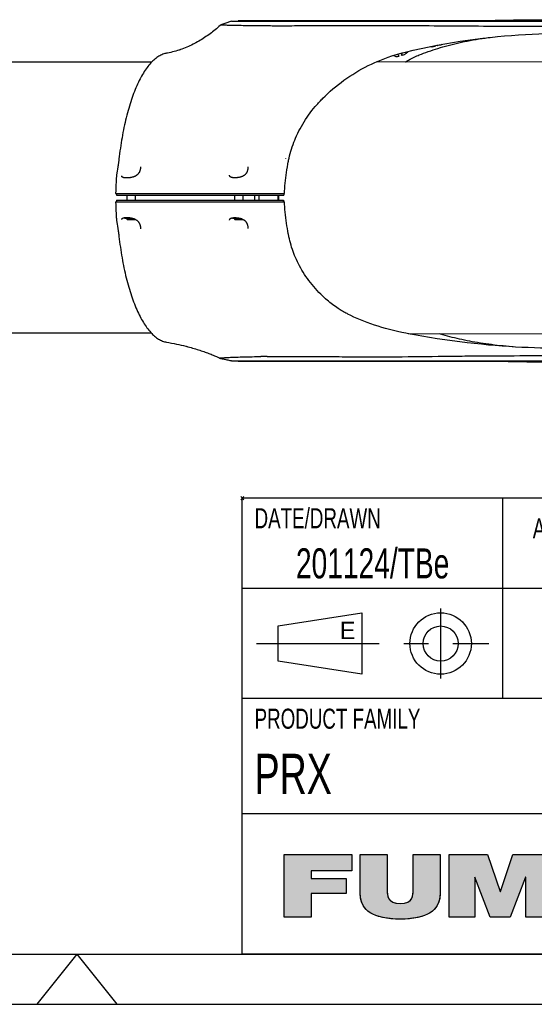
# Model space of a CAD drawing. Extents: x 0 to 594, y 0 to 420.
# Tile 37 of 64: x 396 to 448, y 0 to 98. Entities that reach past the tile are written whole.
import ezdxf

# ---------------------------------------------------------------- set-up
doc = ezdxf.new("R2010")
doc.units = 0
doc.header["$LTSCALE"] = 32.67
doc.linetypes.add('CENTER', pattern=[0.6, 0.375, -0.075, 0.075, -0.075])
doc.layers.get('0').update_dxf_attribs({"linetype": 'CONTINUOUS'})
for name, color, linetype in [('100472_DXF_CONTINUOUS_LINE', 7, 'CONTINUOUS'), ('124030_DXF_CONTINUOUS_LINE', 7, 'CONTINUOUS'), ('124031_DXF_CONTINUOUS_LINE', 7, 'CONTINUOUS'), ('124893_DXF_CONTINUOUS_LINE', 7, 'CONTINUOUS'), ('126056_DXF_CONTINUOUS_LINE', 7, 'CONTINUOUS'), ('G_HOSE_CLAMPDXF_CONTINUOUS', 7, 'CONTINUOUS'), ('LOCK_NUT_M5_DXF_CONTINUOUS', 7, 'CONTINUOUS'), ('PRX_3000-160_2D_DWG_DXF_FO', 7, 'CONTINUOUS'), ('PRX_3000-160DXF_CONTINUOUS', 7, 'CONTINUOUS')]:
    doc.layers.add(name, color=color, linetype=linetype)
doc.styles.add('TEXTSTYLE_2', font='txt', dxfattribs={"width": 0.7})
doc.styles.add('TEXTSTYLE_4', font='txt')

# ---------------------------------------------------------------- blocks, each defined once
blk = doc.blocks.new('FUMEX_LOGO_NEW_BL1', base_point=(445.5, 12))
at = {"layer": 'PRX_3000-160DXF_CONTINUOUS', "linetype": 'CONTINUOUS'}
for points in [[(422.683, 14.933), (429.438, 14.933), (429.438, 13.333), (425.375, 13.333), (425.375, 12.556), (428.863, 12.556), (428.863, 11.07), (425.375, 11.07), (425.375, 8.692), (422.683, 8.692)], [(438.229, 14.933), (438.229, 11.061), (438.191, 10.574), (438.081, 10.153), (437.901, 9.785), (437.65, 9.465), (437.326, 9.188), (436.917, 8.953), (436.406, 8.76), (435.773, 8.614), (434.995, 8.524), (434.253, 8.5), (433.505, 8.524), (432.726, 8.615), (432.092, 8.761), (431.58, 8.955), (431.169, 9.191), (430.844, 9.467), (430.593, 9.788), (430.413, 10.156), (430.302, 10.576), (430.264, 11.061), (430.264, 14.933), (432.956, 14.933), (432.956, 11.489), (432.964, 11.117), (433.015, 10.788), (433.117, 10.538), (433.274, 10.342), (433.505, 10.191), (433.827, 10.092), (434.265, 10.056), (434.691, 10.093), (435.004, 10.192), (435.229, 10.343), (435.382, 10.541), (435.481, 10.795), (435.53, 11.13), (435.537, 11.489), (435.537, 14.933)], [(439.138, 14.933), (442.968, 14.933), (444.216, 11.262), (444.241, 11.262), (445.489, 14.933), (449.319, 14.933), (449.319, 8.692), (446.774, 8.692), (446.774, 12.695), (446.749, 12.695), (445.232, 8.692), (443.225, 8.692), (441.708, 12.695), (441.683, 12.695), (441.683, 8.692), (439.138, 8.692)], [(450.226, 14.933), (457.458, 14.933), (457.458, 13.333), (452.918, 13.333), (452.918, 12.556), (457.042, 12.556), (457.042, 11.07), (452.918, 11.07), (452.918, 10.292), (457.458, 10.292), (457.458, 8.692), (450.226, 8.692)], [(460.44, 14.171), (462.56, 11.811), (458.117, 8.693), (461.178, 11.813), (458.097, 14.933), (461.796, 14.933), (463.207, 13.229), (465.19, 14.171), (463.069, 12.469), (462.936, 12.409), (462.866, 12.399), (462.717, 12.42), (462.592, 12.494), (460.939, 14.171)], [(468.317, 14.933), (465.236, 11.813), (468.298, 8.693), (465.855, 9.454), (463.868, 11.975), (463.867, 11.976), (463.796, 12.097), (463.782, 12.234), (463.809, 12.334), (463.892, 12.448), (465.796, 14.171), (465.19, 14.171), (463.207, 13.229), (464.619, 14.933)], [(460.943, 9.454), (461.946, 8.693), (458.117, 8.693), (462.56, 11.811), (462.63, 11.691), (462.644, 11.553), (462.617, 11.454), (462.534, 11.34), (460.451, 9.454)], [(463.48, 11.399), (463.629, 11.378), (463.754, 11.304), (460.943, 9.454), (463.278, 11.327), (463.41, 11.388)], [(463.207, 10.396), (461.946, 8.693), (460.943, 9.454), (463.754, 11.304), (465.334, 9.454), (464.468, 8.693)]]:
    blk.add_hatch(color=2, dxfattribs=at).paths.add_polyline_path(points)
at = {"layer": 'PRX_3000-160DXF_CONTINUOUS', "color": 2, "linetype": 'CONTINUOUS'}
for p, q in [((422.683, 8.692), (422.683, 14.933)), ((422.683, 14.933), (429.438, 14.933)), ((429.438, 14.933), (429.438, 13.333)), ((439.138, 8.692), (439.138, 14.933)), ((439.138, 14.933), (442.968, 14.933)), ((442.968, 14.933), (444.216, 11.262)), ((444.241, 11.262), (445.489, 14.933)), ((445.489, 14.933), (449.319, 14.933)), ((449.319, 14.933), (449.319, 8.692)), ((450.226, 8.692), (450.226, 14.933)), ((450.226, 14.933), (457.458, 14.933)), ((457.458, 14.933), (457.458, 13.333)), ((461.796, 14.933), (458.097, 14.933)), ((458.097, 14.933), (461.178, 11.813)), ((463.207, 13.229), (461.796, 14.933)), ((464.619, 14.933), (463.207, 13.229)), ((468.317, 14.933), (464.619, 14.933)), ((465.236, 11.813), (468.317, 14.933)), ((429.438, 13.333), (425.375, 13.333)), ((425.375, 13.333), (425.375, 12.556)), ((457.458, 13.333), (452.918, 13.333)), ((452.918, 13.333), (452.918, 12.556)), ((425.375, 12.556), (428.863, 12.556)), ((428.863, 12.556), (428.863, 11.07)), ((441.708, 12.695), (441.683, 12.695)), ((441.683, 12.695), (441.683, 8.692)), ((443.225, 8.692), (441.708, 12.695)), ((446.749, 12.695), (445.232, 8.692)), ((446.774, 12.695), (446.749, 12.695)), ((446.774, 8.692), (446.774, 12.695)), ((452.918, 12.556), (457.042, 12.556)), ((457.042, 12.556), (457.042, 11.07)), ((461.178, 11.813), (458.117, 8.693)), ((468.298, 8.693), (465.236, 11.813)), ((428.863, 11.07), (425.375, 11.07)), ((425.375, 11.07), (425.375, 8.692)), ((444.216, 11.262), (444.241, 11.262)), ((457.042, 11.07), (452.918, 11.07)), ((452.918, 11.07), (452.918, 10.292)), ((452.918, 10.292), (457.458, 10.292)), ((457.458, 10.292), (457.458, 8.692)), ((461.946, 8.693), (463.207, 10.396)), ((463.207, 10.396), (464.468, 8.693)), ((425.375, 8.692), (422.683, 8.692)), ((441.683, 8.692), (439.138, 8.692)), ((445.232, 8.692), (443.225, 8.692)), ((449.319, 8.692), (446.774, 8.692)), ((457.458, 8.692), (450.226, 8.692)), ((458.117, 8.693), (461.946, 8.693)), ((464.468, 8.693), (468.298, 8.693))]:
    blk.add_line(p, q, dxfattribs=at)
for points in [[(422.683, 14.933), (429.438, 14.933), (429.438, 13.333), (425.375, 13.333), (425.375, 12.556), (428.863, 12.556), (428.863, 11.07), (425.375, 11.07), (425.375, 8.692), (422.683, 8.692), (422.683, 14.933)], [(438.229, 14.933), (438.229, 11.061), (438.191, 10.574), (438.081, 10.153), (437.901, 9.785), (437.65, 9.465), (437.326, 9.188), (436.917, 8.953), (436.406, 8.76), (435.773, 8.614), (434.995, 8.524), (434.253, 8.5), (433.505, 8.524), (432.726, 8.615), (432.092, 8.761), (431.58, 8.955), (431.169, 9.191), (430.844, 9.467), (430.593, 9.788), (430.413, 10.156), (430.302, 10.576), (430.264, 11.061), (430.264, 14.933), (432.956, 14.933), (432.956, 11.489), (432.964, 11.117), (433.015, 10.788), (433.117, 10.538), (433.274, 10.342), (433.505, 10.191), (433.827, 10.092), (434.265, 10.056), (434.691, 10.093), (435.004, 10.192), (435.229, 10.343), (435.382, 10.541), (435.481, 10.795), (435.53, 11.13), (435.537, 11.489), (435.537, 14.933), (438.229, 14.933)], [(439.138, 14.933), (442.968, 14.933), (444.216, 11.262), (444.241, 11.262), (445.489, 14.933), (449.319, 14.933), (449.319, 8.692), (446.774, 8.692), (446.774, 12.695), (446.749, 12.695), (445.232, 8.692), (443.225, 8.692), (441.708, 12.695), (441.683, 12.695), (441.683, 8.692), (439.138, 8.692), (439.138, 14.933)], [(450.226, 14.933), (457.458, 14.933), (457.458, 13.333), (452.918, 13.333), (452.918, 12.556), (457.042, 12.556), (457.042, 11.07), (452.918, 11.07), (452.918, 10.292), (457.458, 10.292), (457.458, 8.692), (450.226, 8.692), (450.226, 14.933)], [(460.44, 14.171), (462.56, 11.811), (458.117, 8.693), (461.178, 11.813), (458.097, 14.933), (461.796, 14.933), (463.207, 13.229), (465.19, 14.171), (463.069, 12.469), (462.936, 12.409), (462.866, 12.399), (462.717, 12.42), (462.592, 12.494), (460.939, 14.171), (460.44, 14.171)], [(468.317, 14.933), (465.236, 11.813), (468.298, 8.693), (465.855, 9.454), (463.868, 11.975), (463.867, 11.976), (463.796, 12.097), (463.782, 12.234), (463.809, 12.334), (463.892, 12.448), (465.796, 14.171), (465.19, 14.171), (463.207, 13.229), (464.619, 14.933), (468.317, 14.933)], [(460.943, 9.454), (461.946, 8.693), (458.117, 8.693), (462.56, 11.811), (462.63, 11.691), (462.644, 11.553), (462.617, 11.454), (462.534, 11.34), (460.451, 9.454), (460.943, 9.454)], [(463.48, 11.399), (463.629, 11.378), (463.754, 11.304), (460.943, 9.454), (463.278, 11.327), (463.41, 11.388), (463.48, 11.399)], [(463.207, 10.396), (461.946, 8.693), (460.943, 9.454), (463.754, 11.304), (465.334, 9.454), (464.468, 8.693), (463.207, 10.396)]]:
    blk.add_lwpolyline(points, dxfattribs=at)
for points, knots in [([(438.229, 14.933), (437.332, 14.933), (436.435, 14.933), (435.537, 14.933), (435.537, 13.8), (435.537, 12.623), (435.537, 11.489), (435.537, 10.851), (435.537, 10.056), (434.265, 10.056), (432.956, 10.056), (432.956, 10.851), (432.956, 11.489), (432.956, 12.623), (432.956, 13.8), (432.956, 14.933), (432.058, 14.933), (431.161, 14.933), (430.264, 14.933), (430.264, 13.657), (430.264, 12.337), (430.264, 11.061), (430.264, 9.33), (431.585, 8.5), (434.253, 8.5), (436.92, 8.5), (438.229, 9.33), (438.229, 11.061), (438.229, 12.337), (438.229, 13.657), (438.229, 14.933)], [0, 0, 0, 0, 1, 1, 1, 2, 2, 2, 3, 3, 3, 4, 4, 4, 5, 5, 5, 6, 6, 6, 7, 7, 7, 8, 8, 8, 9, 9, 9, 10, 10, 10, 10]), ([(465.855, 9.454), (465.855, 9.454), (465.334, 9.454), (465.334, 9.454), (465.334, 9.454), (463.754, 11.304), (463.754, 11.304), (463.622, 11.422), (463.42, 11.431), (463.278, 11.327), (463.278, 11.327), (460.943, 9.454), (460.943, 9.454), (460.943, 9.454), (460.451, 9.454), (460.451, 9.454), (461.145, 10.082), (461.84, 10.711), (462.534, 11.34), (462.673, 11.466), (462.685, 11.672), (462.56, 11.811), (461.853, 12.598), (461.146, 13.385), (460.44, 14.171), (460.44, 14.171), (460.939, 14.171), (460.939, 14.171), (460.939, 14.171), (462.592, 12.494), (462.592, 12.494), (462.723, 12.376), (462.926, 12.366), (463.069, 12.469), (463.069, 12.469), (465.19, 14.171), (465.19, 14.171), (465.19, 14.171), (465.796, 14.171), (465.796, 14.171), (465.161, 13.597), (464.527, 13.023), (463.892, 12.448), (463.754, 12.322), (463.741, 12.116), (463.867, 11.976), (463.867, 11.976), (463.867, 11.975), (463.868, 11.975), (463.868, 11.975), (465.855, 9.454), (465.855, 9.454)], [0, 0, 0, 0, 1, 1, 1, 2, 2, 2, 3, 3, 3, 4, 4, 4, 5, 5, 5, 6, 6, 6, 7, 7, 7, 8, 8, 8, 9, 9, 9, 10, 10, 10, 11, 11, 11, 12, 12, 12, 13, 13, 13, 14, 14, 14, 15, 15, 15, 16, 16, 16, 17, 17, 17, 17]), ([(463.867, 11.976), (463.741, 12.116), (463.754, 12.322), (463.892, 12.448), (464.527, 13.023), (465.161, 13.597), (465.796, 14.171), (465.796, 14.171), (465.19, 14.171), (465.19, 14.171), (465.19, 14.171), (463.069, 12.469), (463.069, 12.469), (462.926, 12.366), (462.723, 12.376), (462.592, 12.494), (462.592, 12.494), (460.939, 14.171), (460.939, 14.171), (460.939, 14.171), (460.44, 14.171), (460.44, 14.171), (461.146, 13.385), (461.853, 12.598), (462.56, 11.811), (462.685, 11.672), (462.673, 11.466), (462.534, 11.34), (461.84, 10.711), (461.145, 10.082), (460.451, 9.454), (460.451, 9.454), (460.943, 9.454), (460.943, 9.454), (460.943, 9.454), (463.278, 11.327), (463.278, 11.327), (463.42, 11.431), (463.622, 11.422), (463.754, 11.304), (463.754, 11.304), (465.334, 9.454), (465.334, 9.454), (465.334, 9.454), (465.855, 9.454), (465.855, 9.454), (465.855, 9.454), (463.868, 11.975), (463.868, 11.975), (463.867, 11.975), (463.867, 11.976), (463.867, 11.976)], [0, 0, 0, 0, 1, 1, 1, 2, 2, 2, 3, 3, 3, 4, 4, 4, 5, 5, 5, 6, 6, 6, 7, 7, 7, 8, 8, 8, 9, 9, 9, 10, 10, 10, 11, 11, 11, 12, 12, 12, 13, 13, 13, 14, 14, 14, 15, 15, 15, 16, 16, 16, 17, 17, 17, 17])]:
    blk.add_open_spline(points, degree=3, knots=knots, dxfattribs=at)
blk.add_solid([(465.855, 9.454), (468.298, 8.693), (465.334, 9.454), (464.468, 8.693)], dxfattribs=at)
blk = doc.blocks.new('VYPLACERING_BL2', base_point=(431.5, 36))
at = {"layer": 'PRX_3000-160DXF_CONTINUOUS', "color": 7, "linetype": 'CENTER'}
for p, q in [((438.28125, 39.5), (438.28125, 32.5)), ((419.90625, 36), (443.09375, 36))]:
    blk.add_line(p, q, dxfattribs=at)
at = {"layer": 'PRX_3000-160DXF_CONTINUOUS', "color": 7, "linetype": 'CONTINUOUS'}
for p, q in [((422.09375, 37.75), (430.40625, 39.0625)), ((430.40625, 39.0625), (430.40625, 32.9375)), ((422.09375, 34.25), (422.09375, 37.75)), ((430.40625, 32.9375), (422.09375, 34.25))]:
    blk.add_line(p, q, dxfattribs=at)
for radius in [3.0625, 1.75]:
    blk.add_circle((438.28125, 36), radius, dxfattribs=at)

msp = doc.modelspace()

# ---------------------------------------------------------------- linework, layer by layer
at = {"layer": '100472_DXF_CONTINUOUS_LINE', "color": 7, "linetype": 'CONTINUOUS'}
for p, q in [((406.97093, 80.7387), (406.97093, 80.2287)), ((407.82093, 80.7387), (407.82093, 80.2287)), ((417.71162, 80.7387), (417.71162, 80.2287)), ((418.56162, 80.7387), (418.56162, 80.2287)), ((406.97093, 78.4437), (406.97093, 78.3587)), ((407.7653, 78.3587), (406.97093, 78.3587)), ((407.05593, 78.2737), (406.97093, 78.3587)), ((407.73592, 78.2737), (407.05593, 78.2737)), ((407.73593, 78.2737), (407.80337, 78.34115)), ((417.71162, 78.4437), (417.71162, 78.3587)), ((418.49827, 78.3587), (417.71162, 78.3587)), ((417.79662, 78.2737), (417.71162, 78.3587)), ((418.47661, 78.2737), (417.79662, 78.2737)), ((418.47662, 78.2737), (418.54167, 78.33876))]:
    msp.add_line(p, q, dxfattribs=at)
at = {"layer": '124030_DXF_CONTINUOUS_LINE', "color": 7, "linetype": 'CONTINUOUS'}
for p, q in [((416.37603, 97.74016), (416.37564, 97.73996)), ((416.75607, 97.87356), (416.37606, 97.74019)), ((417.43382, 98.11162), (416.75607, 97.87356)), ((417.43382, 98.11162), (420.80962, 98.11094)), ((417.43383, 98.11162), (417.43608, 98.11159)), ((417.43386, 98.11162), (418.09439, 98.13968)), ((417.44272, 98.11157), (417.5129, 98.11146)), ((417.5129, 98.11146), (417.6108, 98.11139)), ((417.6108, 98.11139), (417.69741, 98.11134)), ((458.79131, 98.13968), (418.09441, 98.13969)), ((420.80962, 98.11094), (421.33686, 98.11099)), ((421.01074, 97.65226), (421.12324, 97.65216)), ((421.33686, 98.11099), (421.44736, 98.11104)), ((421.44736, 98.11104), (424.22198, 98.11109)), ((423.96546, 97.65246), (424.36851, 97.65309)), ((424.61571, 98.11109), (460.97794, 98.11099)), ((437.23442, 95.5645), (437.35314, 95.53108)), ((438.37595, 95.76081), (438.42607, 95.79227)), ((412.25705, 95.23718), (412.21166, 95.22206)), ((412.30197, 95.25236), (412.25705, 95.23718)), ((412.33198, 95.26264), (412.30197, 95.25236)), ((422.80735, 84.3929), (422.80924, 84.37459)), ((423.09, 84.06348), (423.09807, 84.10171)), ((423.09807, 84.10171), (423.10677, 84.14377)), ((423.10677, 84.14377), (423.11533, 84.18592)), ((423.11533, 84.18592), (423.12428, 84.23078)), ((406.05379, 83.32217), (406.01919, 83.11793)), ((406.47716, 82.6646), (406.47716, 82.66472)), ((405.86807, 80.9087), (422.69415, 80.9087)), ((405.94302, 80.9087), (405.94895, 80.7387)), ((405.94895, 80.7387), (422.62809, 80.7387)), ((422.63377, 80.9087), (422.62809, 80.7387))]:
    msp.add_line(p, q, dxfattribs=at)
for points in [[(453.81021, 98.24799), (453.48708, 98.24752), (453.08459, 98.24676), (452.67085, 98.24576), (452.24583, 98.2445), (451.80949, 98.24295), (451.36099, 98.24106), (450.90011, 98.23882), (450.42686, 98.23616), (449.94063, 98.23306), (449.44136, 98.22945), (448.92902, 98.22531), (448.4029, 98.22055), (447.86228, 98.21513), (447.30752, 98.20897), (446.73946, 98.20202), (446.15685, 98.1942), (445.56051, 98.18544), (444.95434, 98.17572), (444.33789, 98.16498), (443.71146, 98.15316), (443.05335, 98.13969)], [(416.37567, 97.73999), (416.29877, 97.67125), (416.17624, 97.56362), (416.05243, 97.45718), (415.92733, 97.35198), (415.80071, 97.24787), (415.67268, 97.145), (415.54336, 97.04352), (415.41253, 96.94331), (415.28027, 96.8445), (415.14671, 96.74726), (415.01168, 96.65151), (414.87528, 96.5574), (414.7376, 96.46504), (414.59845, 96.37437), (414.4579, 96.2855), (414.31602, 96.19854), (414.17264, 96.11346), (414.02781, 96.03034), (413.88157, 95.94929), (413.73364, 95.87021), (413.58399, 95.79317), (413.4327, 95.7183), (413.27952, 95.64555), (413.12443, 95.575), (412.96747, 95.50677), (412.8085, 95.44089), (412.64745, 95.37743), (412.48438, 95.31653), (412.33197, 95.26264)], [(417.69741, 98.11134), (417.74703, 98.11131), (417.80082, 98.11129), (417.92081, 98.11124)], [(417.92081, 98.11124), (417.98691, 98.11122), (418.05708, 98.1112), (418.13125, 98.11118), (418.2094, 98.11116), (418.37755, 98.11112)], [(418.37755, 98.11112), (418.46746, 98.1111), (418.56121, 98.11108), (418.65877, 98.11107), (418.76006, 98.11105), (418.86495, 98.11104), (418.97333, 98.11103), (419.08517, 98.11101), (419.20045, 98.111), (419.31915, 98.11099), (419.44114, 98.11098), (419.56622, 98.11098), (419.69433, 98.11097), (419.95906, 98.11096)], [(419.95906, 98.11096), (420.09536, 98.11095), (420.80962, 98.11094)], [(424.22198, 98.11109), (428.98825, 98.11114), (429.53955, 98.11114), (430.06881, 98.11114), (430.57536, 98.11113)], [(434.77173, 95.01777), (435.55226, 95.20261), (436.3494, 95.38034), (437.13975, 95.5459), (437.92342, 95.69986), (438.70046, 95.84271), (439.47082, 95.97485), (440.23438, 96.09662), (440.99093, 96.20834), (441.74019, 96.31027), (442.48165, 96.40263), (443.21463, 96.48565), (443.93859, 96.55963), (444.65302, 96.6249), (445.35747, 96.68184), (446.05153, 96.73085), (446.73484, 96.77235), (447.40706, 96.80676), (448.0679, 96.83451), (448.71709, 96.85605), (449.3544, 96.8718), (449.95521, 96.88187)], [(436.15682, 94.73389), (436.3596, 94.8133), (436.58827, 94.90022), (436.81964, 94.9854), (437.05336, 95.06871), (437.28954, 95.15019), (437.52872, 95.23001), (437.7708, 95.30812), (438.01564, 95.38446), (438.2638, 95.45919), (438.51516, 95.53223), (438.7696, 95.60353), (439.02764, 95.67322), (439.28917, 95.74121), (439.55405, 95.80746), (439.82282, 95.87205), (440.09535, 95.93493), (440.37149, 95.99601), (440.6517, 96.05536), (440.93584, 96.11292), (441.22373, 96.16861), (441.51574, 96.22246), (441.81173, 96.27442), (442.11149, 96.3244), (442.41524, 96.37243), (442.72296, 96.41846), (443.03429, 96.46241), (443.17783, 96.48149)], [(410.94704, 94.89932), (410.8704, 94.88394), (410.76988, 94.85905), (410.66919, 94.82873), (410.56838, 94.79293), (410.46751, 94.7516), (410.36673, 94.70474), (410.26612, 94.65232), (410.16567, 94.5943), (410.06552, 94.53071), (409.96569, 94.46154), (409.86621, 94.38678), (409.76715, 94.30644), (409.6685, 94.22047), (409.57032, 94.1289), (409.47278, 94.03186), (409.37589, 93.92934), (409.27968, 93.82136), (409.18436, 93.70818), (409.08994, 93.58984), (408.99644, 93.46639), (408.90405, 93.33813), (408.81278, 93.20512), (408.72266, 93.06747), (408.63386, 92.9255), (408.54645, 92.77944), (408.46039, 92.62929), (408.38322, 92.48913)], [(412.15586, 95.20381), (412.02123, 95.16128), (411.86734, 95.11532), (411.70883, 95.07095), (411.54589, 95.02846), (411.37839, 94.98808), (411.20589, 94.94995), (411.02826, 94.91436), (410.94704, 94.89932)], [(412.21166, 95.22206), (412.1658, 95.20703), (412.15583, 95.2038)], [(426.54119, 90.40392), (426.77124, 90.63121), (427.02315, 90.87065), (427.28024, 91.10532), (427.54229, 91.33496), (427.80927, 91.55946), (428.08132, 91.7789), (428.35834, 91.99309), (428.64017, 92.20187), (428.92696, 92.40527), (429.21858, 92.60313), (429.51489, 92.79529), (429.81602, 92.98177), (430.12193, 93.16245), (430.43237, 93.33713), (430.7472, 93.50573), (431.06644, 93.66826), (431.38988, 93.82462), (431.71707, 93.97458), (432.0479, 94.11813), (432.38227, 94.25519), (432.71969, 94.38557), (433.06005, 94.50924), (433.40322, 94.62615), (433.7487, 94.73613), (434.09625, 94.83911), (434.44586, 94.93508), (434.77173, 95.01777)], [(433.57698, 94.68147), (433.59116, 94.67521), (433.75774, 94.59872), (433.81768, 94.57044)], [(434.77114, 94.02873), (434.81436, 94.05581), (434.952, 94.13879), (435.08958, 94.21857), (435.22697, 94.29514), (435.36426, 94.36862), (435.50132, 94.43898), (435.63804, 94.50617), (435.77455, 94.57028), (435.91081, 94.6313), (436.04663, 94.68915), (436.15682, 94.73389)], [(434.814, 94.87019), (434.84714, 94.90093), (435.0091, 95.04801), (435.04979, 95.08362)], [(408.38324, 92.48917), (408.30505, 92.34173), (408.2199, 92.17457), (408.13601, 92.00293), (408.05342, 91.82691), (407.97215, 91.64657), (407.89219, 91.46198), (407.81357, 91.2732), (407.73631, 91.08032), (407.66042, 90.88339), (407.58592, 90.68246), (407.51284, 90.47764), (407.44118, 90.26897), (407.37097, 90.05653), (407.30224, 89.84043), (407.23498, 89.62071), (407.16923, 89.39747), (407.105, 89.17079), (407.04231, 88.94073), (406.98119, 88.70736), (406.92165, 88.47079), (406.86371, 88.23111), (406.8074, 87.98839), (406.75274, 87.74275), (406.69974, 87.49429), (406.64842, 87.24311), (406.59881, 86.9893), (406.55092, 86.73297), (406.50476, 86.47423), (406.46036, 86.21316), (406.41774, 85.94988), (406.37691, 85.68448), (406.33787, 85.41706), (406.30066, 85.14773), (406.26527, 84.87659), (406.23172, 84.60376), (406.20272, 84.35344)], [(425.77898, 89.57826), (425.85103, 89.66151), (425.93872, 89.76132), (426.02669, 89.85981), (426.11494, 89.95695), (426.20342, 90.05274), (426.29212, 90.14716), (426.38102, 90.24019), (426.47007, 90.33184), (426.54119, 90.40392)], [(423.72372, 86.22739), (423.81243, 86.44004), (423.91617, 86.67466), (424.02581, 86.90854), (424.14137, 87.14151), (424.26283, 87.37341), (424.39018, 87.60408), (424.52339, 87.83337), (424.66245, 88.0611), (424.80732, 88.28711), (424.95795, 88.51123), (425.11431, 88.7333), (425.27633, 88.95315), (425.44396, 89.17063), (425.61712, 89.38555), (425.779, 89.57827)], [(423.12428, 84.23078), (423.16628, 84.43215), (423.21833, 84.65851), (423.27568, 84.88546), (423.3384, 85.11287), (423.40652, 85.3406), (423.48008, 85.56852), (423.55912, 85.79649), (423.64366, 86.02436), (423.72372, 86.22739)], [(406.20272, 84.35344), (406.19682, 84.30171), (406.1875, 84.223), (406.17781, 84.14459), (406.16776, 84.06655), (406.15737, 83.98895), (406.14666, 83.91187), (406.13566, 83.83536), (406.12439, 83.75951), (406.11291, 83.68438), (406.10124, 83.61005), (406.08943, 83.5366), (406.07755, 83.46409), (406.06565, 83.39259), (406.05379, 83.32217)], [(408.35433, 83.57252), (408.35379, 83.5609), (408.35063, 83.50922), (408.34629, 83.45932), (408.34077, 83.41118), (408.33409, 83.36479), (408.32626, 83.32014), (408.31732, 83.27721), (408.30729, 83.23598), (408.29621, 83.19643), (408.28413, 83.15855), (408.27757, 83.1398)], [(419.06147, 83.55838), (419.06116, 83.54747), (419.05895, 83.49622), (419.05557, 83.44673), (419.051, 83.39899), (419.04527, 83.35299), (419.03839, 83.30872), (419.03038, 83.26617), (419.02127, 83.22532), (419.0111, 83.18616), (418.99991, 83.14865), (418.9939, 83.13037)], [(422.69415, 80.9087), (422.70995, 81.1425), (422.73039, 81.40625), (422.75368, 81.67115), (422.77985, 81.9371), (422.80894, 82.204), (422.84094, 82.47177), (422.8759, 82.74031), (422.9138, 83.00951), (422.95468, 83.27928), (422.99854, 83.54953), (423.04538, 83.82015), (423.09002, 84.06356)], [(405.94925, 82.63142), (405.9432, 82.54911), (405.93657, 82.45373), (405.93036, 82.35859), (405.92452, 82.26372), (405.91905, 82.16915), (405.91245, 82.04689)], [(405.95652, 82.70471), (405.95531, 82.69447), (405.9524, 82.66728), (405.95, 82.64098), (405.94925, 82.63147)], [(406.01919, 83.11793), (406.00823, 83.05237), (405.9977, 82.98818), (405.98769, 82.9254), (405.97827, 82.86399), (405.96954, 82.80397), (405.96161, 82.74543), (405.95652, 82.70468)], [(408.27758, 83.13982), (408.27093, 83.12188), (408.25611, 83.08523), (408.24009, 83.04984), (408.2229, 83.01571), (408.20454, 82.98283), (408.18502, 82.95117), (408.16435, 82.92071), (408.14256, 82.89146), (408.11966, 82.86336), (408.09567, 82.83643), (408.07064, 82.81064), (408.0446, 82.78598), (408.0176, 82.76245), (407.98969, 82.74003), (407.96093, 82.7187), (407.9314, 82.69847), (407.90116, 82.6793), (407.87026, 82.66117), (407.83882, 82.64407), (407.80689, 82.62797), (407.77441, 82.61278), (407.74148, 82.59848), (407.70816, 82.58505), (407.67438, 82.57242), (407.64019, 82.56056), (407.60568, 82.54946), (407.57074, 82.53907), (407.53542, 82.52935), (407.49981, 82.52032), (407.46388, 82.51193), (407.42767, 82.50417), (407.39127, 82.49704), (407.35476, 82.49054), (407.3182, 82.48466), (407.28167, 82.47938), (407.24525, 82.4747), (407.209, 82.4706), (407.17299, 82.46709), (407.13731, 82.46415), (407.10201, 82.46177), (407.06717, 82.45994), (407.03287, 82.45867), (406.99918, 82.45793), (406.96615, 82.45773), (406.9339, 82.45806), (406.90246, 82.45891), (406.87191, 82.46027), (406.84232, 82.46214), (406.81376, 82.4645), (406.78626, 82.46735), (406.75988, 82.47067), (406.7347, 82.47445), (406.7107, 82.47868), (406.68781, 82.48337), (406.66608, 82.48851), (406.64553, 82.49408), (406.62612, 82.50011), (406.60789, 82.50657), (406.59088, 82.51347), (406.57511, 82.52078), (406.56061, 82.5285), (406.54741, 82.53658), (406.53552, 82.54502), (406.52495, 82.55376), (406.51566, 82.5628), (406.50751, 82.57226), (406.50048, 82.58211), (406.49446, 82.59247), (406.48928, 82.60371), (406.48493, 82.616), (406.48147, 82.62939), (406.47894, 82.64408), (406.47739, 82.66022), (406.47716, 82.66474)], [(418.99391, 83.13039), (418.9879, 83.11322), (418.97411, 83.07717), (418.95912, 83.04237), (418.94295, 83.00883), (418.92562, 82.97653), (418.90713, 82.94543), (418.88748, 82.91554), (418.86671, 82.88683), (418.84482, 82.85927), (418.82182, 82.83285), (418.79777, 82.80757), (418.77268, 82.7834), (418.7466, 82.76034), (418.71959, 82.73837), (418.69169, 82.71749), (418.66298, 82.69767), (418.63353, 82.67892), (418.60338, 82.66118), (418.57266, 82.64448), (418.54141, 82.62876), (418.5096, 82.61395), (418.47732, 82.60004), (418.44463, 82.587), (418.41146, 82.57475), (418.37788, 82.56328), (418.34396, 82.55259), (418.30962, 82.54259), (418.2749, 82.53329), (418.23989, 82.52467), (418.20454, 82.51671), (418.16889, 82.50938), (418.13304, 82.5027), (418.09705, 82.49665), (418.06101, 82.49122), (418.02498, 82.48642), (417.98904, 82.48222), (417.95326, 82.47864), (417.91772, 82.47565), (417.8825, 82.47326), (417.84765, 82.47145), (417.81326, 82.47022), (417.77942, 82.46956), (417.74619, 82.46948), (417.71364, 82.46995), (417.68189, 82.47099), (417.651, 82.47256), (417.62103, 82.47468), (417.59208, 82.47733), (417.56423, 82.48048), (417.53748, 82.48413), (417.51188, 82.48826), (417.48755, 82.49285), (417.46442, 82.49789), (417.44231, 82.50341), (417.42128, 82.50941), (417.40135, 82.51588), (417.38238, 82.52288), (417.36444, 82.53042), (417.3476, 82.53848), (417.33181, 82.54713), (417.31709, 82.5564), (417.30359, 82.56625), (417.2914, 82.57662), (417.28056, 82.58748), (417.27099, 82.59888), (417.26259, 82.61097), (417.25533, 82.62376), (417.24915, 82.63738), (417.24394, 82.65216), (417.23972, 82.66826), (417.23657, 82.68565), (417.23453, 82.7044), (417.2337, 82.72075)]]:
    msp.add_lwpolyline(points, dxfattribs=at)
for centre, radius, start, end in [((421.97411, 231.82885), 134.18005, 269.3299432, 269.5886281), ((451.20114, 39.95258), 57.24452, 103.6309299, 103.8891523), ((450.78123, 41.70524), 55.44224, 103.0200189, 103.3165071), ((454.86291, 26.87255), 70.82938, 107.0609749, 107.1788762), ((471.15826, 118.50665), 44.07722, 212.5237028, 212.739378), ((419.78168, 101.96394), 16.29325, 333.9350103, 334.4814286), ((454.05007, 29.54843), 68.03271, 106.5715812, 106.7532014), ((450.02492, 79.75682), 44.17187, 177.0277832, 178.505716), ((481.20816, 78.68683), 58.616, 177.8276565, 177.9939382)]:
    msp.add_arc(centre, radius, start, end, dxfattribs=at)
for points, knots in [([(416.37567, 97.73999), (416.37481, 97.73922), (416.385, 97.73846), (416.3919, 97.73735), (416.41602, 97.73606), (416.44434, 97.73456), (416.48335, 97.7329), (416.55166, 97.73024), (416.6589, 97.72666), (416.81251, 97.72204), (416.99923, 97.71695), (417.21803, 97.71144), (417.46801, 97.70555), (417.74809, 97.69946), (418.17766, 97.69088), (418.7781, 97.68029), (419.5638, 97.66869), (420.11656, 97.66159), (420.40495, 97.65798)], [0, 0, 0, 0, 0.00086079, 0.00389097, 0.00910687, 0.01649847, 0.02605335, 0.03776011, 0.06757793, 0.10579502, 0.15220428, 0.20658707, 0.26871506, 0.33832696, 0.41511092, 0.58852535, 0.78532298, 1, 1, 1, 1]), ([(421.12324, 97.65216), (421.35789, 97.65188), (422.3053, 97.65105), (423.2527, 97.65147), (423.96546, 97.65246)], [0, 0, 0, 0, 0.24767564, 1, 1, 1, 1]), ([(424.36851, 97.65309), (424.88361, 97.6556), (425.91849, 97.65728), (428.00402, 97.66576), (429.57443, 97.6741), (430.62509, 97.67703)], [0, 0, 0, 0, 0.24698806, 0.49621552, 1, 1, 1, 1]), ([(430.62509, 97.67703), (431.95936, 97.68074), (434.62373, 97.67644), (438.59761, 97.64177), (442.51288, 97.61412), (446.32499, 97.60088), (449.99046, 97.59204), (453.46475, 97.5848), (456.22047, 97.57958), (458.29659, 97.5742), (459.2883, 97.57437), (459.77173, 97.57234)], [0, 0, 0, 0, 0.13733238, 0.27423211, 0.40903355, 0.54032863, 0.66660248, 0.78631101, 0.89792679, 0.95024132, 1, 1, 1, 1]), ([(433.94304, 94.54205), (433.92245, 94.53568), (433.87682, 94.54548), (433.83734, 94.5611), (433.81768, 94.57044)], [0, 0, 0, 0, 0.49751145, 1, 1, 1, 1]), ([(434.08318, 94.66887), (434.08768, 94.66187), (434.09589, 94.64745), (434.10438, 94.6248), (434.10507, 94.59856), (434.09014, 94.58733), (434.08234, 94.58494)], [0, 0, 0, 0, 0.25617227, 0.50669566, 0.74889366, 1, 1, 1, 1]), ([(434.43966, 94.69351), (434.43296, 94.6915), (434.4195, 94.68804), (434.39113, 94.69704), (434.39127, 94.73588), (434.4021, 94.76995), (434.41229, 94.79348), (434.41785, 94.80484)], [0, 0, 0, 0, 0.1361172, 0.26935089, 0.50958177, 0.75377149, 1, 1, 1, 1]), ([(434.814, 94.87019), (434.78929, 94.8472), (434.73729, 94.80393), (434.67915, 94.76513), (434.64627, 94.75535)], [0, 0, 0, 0, 0.49597708, 1, 1, 1, 1]), ([(423.08601, 84.07046), (423.0867, 84.06988), (423.08864, 84.0681), (423.09036, 84.06534), (423.09002, 84.06356)], [0, 0, 0, 0, 0.33267635, 1, 1, 1, 1])]:
    msp.add_open_spline(points, degree=3, knots=knots, dxfattribs=at)
for points in [[(437.45992, 95.52338), (437.42527, 95.51481), (437.3875, 95.52145), (437.35314, 95.53108)], [(437.77313, 95.62766), (437.76226, 95.6048), (437.7351, 95.5907), (437.71051, 95.58474)], [(438.01122, 95.65678), (437.97889, 95.64914), (437.94121, 95.6463), (437.91166, 95.66148)], [(438.37595, 95.76081), (438.34956, 95.74408), (438.32101, 95.72918), (438.29057, 95.72214)]]:
    msp.add_open_spline(points, degree=3, dxfattribs=at)
at = {"layer": '124031_DXF_CONTINUOUS_LINE', "color": 7, "linetype": 'CONTINUOUS'}
for p, q in [((405.86807, 80.0587), (422.69314, 80.0587)), ((405.94895, 80.2287), (405.94302, 80.0587)), ((405.94895, 80.2287), (422.61918, 80.2287)), ((422.60365, 80.0587), (422.59797, 80.2287)), ((405.91245, 78.92042), (405.91847, 78.80871)), ((408.35433, 77.39493), (408.35432, 77.39508)), ((419.06147, 77.40922), (419.06146, 77.40939)), ((423.10105, 76.85288), (423.09133, 76.89902)), ((423.11081, 76.80551), (423.10105, 76.85288)), ((423.12039, 76.75801), (423.11081, 76.80551)), ((423.13367, 76.69114), (423.12039, 76.75801)), ((423.14286, 76.64529), (423.13367, 76.69114)), ((423.1558, 76.58144), (423.14286, 76.64529)), ((426.71935, 70.47118), (426.69765, 70.49122)), ((410.9792, 66.06542), (410.97911, 66.06544)), ((412.85979, 65.67144), (412.90267, 65.66042)), ((412.90267, 65.66042), (412.95926, 65.64575)), ((412.95926, 65.64575), (413.01544, 65.63105)), ((413.01544, 65.63105), (413.08342, 65.61307)), ((417.43053, 64.21593), (420.7819, 64.21653)), ((417.43062, 64.21592), (417.43054, 64.21593)), ((418.09439, 64.18772), (417.43061, 64.21592)), ((417.43479, 64.21598), (417.49469, 64.21612)), ((418.09441, 64.18771), (455.45488, 64.18771)), ((420.06013, 64.21655), (420.6335, 64.21653)), ((420.7819, 64.21653), (421.31049, 64.21644)), ((420.97108, 64.64615), (421.11038, 64.64615)), ((421.31049, 64.21644), (421.44732, 64.21637)), ((421.44732, 64.21637), (424.21667, 64.2163)), ((423.94867, 64.64596), (424.35479, 64.64509)), ((424.61317, 64.21629), (456.8491, 64.21639)), ((431.90208, 64.21626), (433.87181, 64.21635)), ((437.57271, 64.21643), (447.11143, 64.21638))]:
    msp.add_line(p, q, dxfattribs=at)
for points in [[(423.09135, 76.89894), (423.04644, 77.14271), (422.99933, 77.41364), (422.95522, 77.68422), (422.9141, 77.95435), (422.87597, 78.22392), (422.84081, 78.49285), (422.80861, 78.76103), (422.77936, 79.02837), (422.75303, 79.29477), (422.72959, 79.56013), (422.70904, 79.82437), (422.69313, 80.0587)], [(405.91847, 78.80871), (405.924, 78.71244), (405.92991, 78.61585), (405.93621, 78.519), (405.94293, 78.42191), (405.94924, 78.33607)], [(405.94924, 78.33601), (405.94977, 78.32927), (405.9522, 78.3021), (405.95519, 78.27403), (405.9565, 78.26287)], [(405.95649, 78.2629), (405.96159, 78.22215), (405.96952, 78.16359), (405.97825, 78.10357), (405.98766, 78.04216), (405.99768, 77.97938), (406.00821, 77.91518), (406.01917, 77.84961), (406.05377, 77.64536)], [(406.05377, 77.64536), (406.06563, 77.57493), (406.07753, 77.50342), (406.08942, 77.4309), (406.10122, 77.35744), (406.11289, 77.28311), (406.12438, 77.20797), (406.13565, 77.13211), (406.14665, 77.05559), (406.15737, 76.9785), (406.16776, 76.90089), (406.17781, 76.82284), (406.1875, 76.74442), (406.19682, 76.6657), (406.20272, 76.61396)], [(406.47716, 78.30275), (406.4781, 78.31605), (406.48017, 78.33129), (406.48317, 78.34517), (406.48706, 78.35789), (406.49178, 78.36947), (406.49729, 78.38009), (406.50378, 78.39018), (406.51136, 78.39984), (406.52005, 78.40907), (406.53003, 78.41803), (406.5414, 78.42673), (406.55414, 78.43511), (406.56822, 78.44311), (406.58359, 78.45069), (406.60021, 78.45785), (406.6181, 78.46457), (406.63718, 78.47085), (406.65743, 78.47666), (406.67887, 78.48202), (406.70148, 78.48693), (406.72521, 78.49137), (406.75014, 78.49536)], [(406.75014, 78.49536), (406.77629, 78.49888), (406.80357, 78.50193), (406.83194, 78.50449), (406.86137, 78.50654), (406.8918, 78.5081), (406.92313, 78.50913), (406.95532, 78.50964), (406.9883, 78.50961), (407.02199, 78.50905), (407.05631, 78.50794), (407.09122, 78.50628), (407.12661, 78.50405), (407.16241, 78.50126), (407.19857, 78.4979), (407.235, 78.49394), (407.27162, 78.4894), (407.30837, 78.48425), (407.34518, 78.47849), (407.38195, 78.47211), (407.41862, 78.4651), (407.45512, 78.45745), (407.49135, 78.44916), (407.52726, 78.44023), (407.56287, 78.43061), (407.5981, 78.42031), (407.6329, 78.4093), (407.66738, 78.39753), (407.70146, 78.38498), (407.73507, 78.37164), (407.7683, 78.35741), (407.80109, 78.34229)], [(407.80109, 78.34229), (407.83334, 78.32624), (407.86511, 78.30919), (407.89635, 78.29108), (407.92694, 78.27192), (407.95683, 78.25167), (407.98595, 78.23031), (408.01423, 78.20783), (408.04159, 78.18421), (408.06799, 78.15944), (408.09336, 78.13352), (408.11767, 78.10643), (408.14089, 78.07816), (408.16297, 78.04871), (408.1839, 78.01803), (408.20367, 77.98613), (408.22225, 77.95299), (408.23964, 77.91858), (408.25583, 77.88289), (408.2708, 77.84594), (408.27758, 77.82766)], [(408.27757, 77.82768), (408.28432, 77.80835), (408.29656, 77.76985), (408.30776, 77.72965), (408.31788, 77.68774), (408.32688, 77.64408), (408.33472, 77.59867), (408.34138, 77.55148), (408.34685, 77.5025), (408.3511, 77.45173), (408.35433, 77.39493)], [(417.23371, 78.24706), (417.23394, 78.2535), (417.23543, 78.27299), (417.23804, 78.29108), (417.24174, 78.30782), (417.24645, 78.32318), (417.25214, 78.33731), (417.25888, 78.35054), (417.26673, 78.36298), (417.27571, 78.37468), (417.28596, 78.38584), (417.2976, 78.39654), (417.31061, 78.40672), (417.32486, 78.41631), (417.34022, 78.42527), (417.35668, 78.43364), (417.37427, 78.44146), (417.39291, 78.44874), (417.41255, 78.45548), (417.4333, 78.46173), (417.45514, 78.46749), (417.47801, 78.47276), (417.50209, 78.47757), (417.52744, 78.48192), (417.55395, 78.48579), (417.58159, 78.48915), (417.61035, 78.492), (417.64017, 78.49432), (417.67093, 78.4961), (417.70258, 78.49733), (417.73507, 78.49801), (417.76827, 78.49811), (417.80213, 78.49764), (417.83658, 78.49659), (417.87152, 78.49496), (417.90687, 78.49274), (417.94257, 78.48991), (417.97854, 78.48649), (418.0147, 78.48245), (418.05098, 78.47779), (418.08729, 78.4725), (418.12357, 78.46658), (418.15973, 78.46002), (418.1957, 78.45281), (418.23137, 78.44496), (418.26672, 78.43644), (418.30178, 78.42724), (418.33644, 78.41734), (418.37068, 78.40674), (418.40459, 78.39536), (418.43808, 78.3832), (418.47109, 78.37024), (418.50371, 78.35639), (418.53585, 78.34164)], [(418.53585, 78.34164), (418.56743, 78.32598), (418.59849, 78.30931), (418.62898, 78.29161), (418.65879, 78.27286), (418.68785, 78.25303), (418.7161, 78.23212), (418.74347, 78.2101), (418.76989, 78.18696), (418.79531, 78.16269), (418.81968, 78.13729), (418.84298, 78.11074), (418.86516, 78.08302), (418.8862, 78.05413), (418.90609, 78.02403), (418.92481, 77.99271), (418.94235, 77.96016), (418.95869, 77.92636), (418.97384, 77.89127), (418.98777, 77.85492), (418.9939, 77.83741)], [(418.99389, 77.83743), (419.00009, 77.81857), (419.01142, 77.78044), (419.0217, 77.74061), (419.03089, 77.69906), (419.03893, 77.65577), (419.04582, 77.61073), (419.05152, 77.56392), (419.05601, 77.51533), (419.0593, 77.46495), (419.06147, 77.4092)], [(406.20272, 76.61396), (406.23172, 76.36364), (406.26527, 76.09081), (406.30066, 75.81968), (406.33787, 75.55034), (406.3769, 75.28293), (406.41774, 75.01753), (406.46036, 74.75424), (406.50476, 74.49318), (406.55092, 74.23443), (406.59881, 73.97811), (406.64842, 73.7243), (406.69974, 73.47312), (406.75274, 73.22465), (406.8074, 72.97901), (406.86371, 72.7363), (406.92164, 72.49661), (406.98119, 72.26004), (407.04231, 72.02668), (407.105, 71.79662), (407.16923, 71.56994), (407.23498, 71.34669), (407.30223, 71.12697), (407.37097, 70.91087), (407.44118, 70.69844), (407.51284, 70.48976), (407.58592, 70.28494), (407.66042, 70.08402), (407.73631, 69.88708), (407.81357, 69.6942), (407.89219, 69.50543), (407.97215, 69.32083), (408.05342, 69.1405), (408.13601, 68.96447), (408.2199, 68.79283), (408.30505, 68.62567), (408.38324, 68.47823)], [(423.72341, 74.7188), (423.64851, 74.907), (423.56866, 75.11996), (423.49392, 75.33298), (423.42425, 75.54595), (423.35964, 75.75874), (423.30004, 75.97122), (423.24542, 76.18327), (423.19572, 76.39477), (423.1558, 76.58144)], [(426.69765, 70.49122), (426.52084, 70.65808), (426.33024, 70.8451), (426.14468, 71.03479), (425.96425, 71.22701), (425.789, 71.42161), (425.61899, 71.61846), (425.45425, 71.81741), (425.29484, 72.01833), (425.14078, 72.22104), (424.9921, 72.42542), (424.84882, 72.63131), (424.71097, 72.83856), (424.57855, 73.04702), (424.45157, 73.25655), (424.33002, 73.467), (424.2139, 73.67824), (424.10321, 73.89013), (423.99791, 74.10252), (423.898, 74.31528), (423.80345, 74.52827), (423.72341, 74.7188)], [(426.83823, 70.3636), (426.81758, 70.38202), (426.79781, 70.39977), (426.7781, 70.41756), (426.75845, 70.43539), (426.73887, 70.45327), (426.71935, 70.47118)], [(428.06071, 69.43185), (427.93429, 69.51515), (427.78802, 69.61502), (427.64365, 69.71737), (427.50125, 69.82211), (427.36089, 69.92919), (427.2226, 70.03852), (427.08645, 70.15002), (426.95248, 70.26361), (426.83822, 70.36361)], [(429.03623, 68.86949), (428.94366, 68.91712), (428.82836, 68.97807), (428.71371, 69.04048), (428.59974, 69.10434), (428.48647, 69.16962), (428.37393, 69.23632), (428.26213, 69.30442), (428.1511, 69.3739), (428.06071, 69.43185)], [(435.65962, 66.79928), (435.25137, 66.87421), (434.82422, 66.95722), (434.40415, 67.04425), (433.99129, 67.13562), (433.58567, 67.23134), (433.18738, 67.3314), (432.79653, 67.43586), (432.41321, 67.54482), (432.0375, 67.65832), (431.6695, 67.77639), (431.30931, 67.89903), (430.95709, 68.02628), (430.61297, 68.15816), (430.277, 68.29462), (429.94923, 68.43547), (429.6297, 68.58043), (429.31827, 68.72894), (429.03623, 68.86949)], [(408.38322, 68.47827), (408.45929, 68.34007), (408.54431, 68.19168), (408.63073, 68.04716), (408.7186, 67.90654), (408.80786, 67.77003), (408.89829, 67.63801), (408.9899, 67.51057), (409.08266, 67.3878), (409.17638, 67.27), (409.27104, 67.15723), (409.36661, 67.04955), (409.46289, 66.94723), (409.55985, 66.85028), (409.65747, 66.75871), (409.75557, 66.67269), (409.85408, 66.59221), (409.95302, 66.51723), (410.0523, 66.44779), (410.15191, 66.38387), (410.25181, 66.32546), (410.35189, 66.27258), (410.45212, 66.2252), (410.55245, 66.1833), (410.65271, 66.14688), (410.75285, 66.11588), (410.85283, 66.09026), (410.95241, 66.06999), (411.18566, 66.03068)], [(445.51727, 65.6007), (445.40089, 65.60965), (445.10039, 65.63471), (444.80291, 65.66149), (444.50805, 65.69003), (444.21602, 65.72029), (443.92696, 65.75227), (443.64038, 65.786), (443.35635, 65.82147), (443.07509, 65.85866), (442.79626, 65.8976), (442.51987, 65.93829), (442.24618, 65.98069), (441.97516, 66.02479), (441.70693, 66.07056), (441.44164, 66.11796), (441.1793, 66.16698), (440.92004, 66.21758), (440.66399, 66.2697), (440.41107, 66.32334), (440.1615, 66.37843), (439.91531, 66.43493), (439.67212, 66.4929), (439.43206, 66.55228), (439.19523, 66.61304), (438.96115, 66.67526), (438.72992, 66.7389), (438.50165, 66.80391), (438.27586, 66.87041), (438.15528, 66.90712)], [(411.18566, 66.03068), (411.44213, 65.9846), (411.69347, 65.93631), (411.93974, 65.88599), (412.18102, 65.83378), (412.41738, 65.77984), (412.64886, 65.72433), (412.85979, 65.67144)], [(449.95389, 65.44435), (449.41049, 65.45173), (448.82969, 65.46309), (448.23599, 65.47848), (447.62951, 65.49825), (447.01041, 65.52273), (446.37884, 65.55226), (445.73502, 65.5872), (445.07919, 65.62787), (444.41165, 65.67463), (443.73273, 65.72779), (443.04284, 65.78766), (442.34243, 65.85449), (441.63202, 65.92853), (440.91231, 66.00992), (440.18378, 66.09883), (439.44669, 66.19546), (438.70125, 66.30002), (437.94758, 66.41277), (437.18565, 66.534), (436.41525, 66.66412), (435.65966, 66.79927)], [(413.08342, 65.61307), (413.23226, 65.5729), (413.39105, 65.52879), (413.54587, 65.4845), (413.69664, 65.44016), (413.8435, 65.39579), (413.98691, 65.35135), (414.12691, 65.30687), (414.26354, 65.26241), (414.39729, 65.21788), (414.52823, 65.17329), (414.65641, 65.12868), (414.78219, 65.08395), (414.90573, 65.0391), (415.02704, 64.99415), (415.14638, 64.94902), (415.26385, 64.90371), (415.37956, 64.8582), (415.49386, 64.81236), (415.60686, 64.76615), (415.71872, 64.71952), (415.82983, 64.6723), (415.94031, 64.62444), (416.05037, 64.57584), (416.16053, 64.52624), (416.2711, 64.47548), (416.30072, 64.46171)], [(416.31955, 64.45615), (416.48543, 64.42117), (416.5809, 64.40094), (416.6768, 64.38052), (416.77312, 64.35992), (416.86973, 64.33916), (416.96665, 64.31821), (417.06398, 64.29704), (417.16169, 64.27565), (417.25982, 64.254), (417.35845, 64.23207), (417.43053, 64.21593)], [(417.43054, 64.21593), (417.43088, 64.21595), (417.43479, 64.21598)], [(417.49469, 64.21612), (417.66901, 64.21628), (417.717, 64.2163)], [(417.717, 64.2163), (417.82587, 64.21635), (417.88665, 64.21638)], [(417.88665, 64.21638), (418.02074, 64.21642), (418.09398, 64.21644), (418.17128, 64.21646), (418.25266, 64.21647), (418.33805, 64.21649)], [(418.33805, 64.21649), (418.52072, 64.21651), (418.61798, 64.21652), (418.71908, 64.21653), (418.8239, 64.21654), (418.93231, 64.21654), (419.04428, 64.21655), (419.15982, 64.21655), (419.27888, 64.21656), (419.40135, 64.21656)], [(419.40135, 64.21656), (419.65594, 64.21656), (419.78789, 64.21655), (419.92265, 64.21655), (420.06013, 64.21655)], [(424.21667, 64.2163), (427.7588, 64.21623), (428.36088, 64.21622), (428.93313, 64.21622), (429.48193, 64.21622), (430.00883, 64.21622), (430.51297, 64.21622), (430.99478, 64.21623), (431.4578, 64.21625), (431.90208, 64.21626)], [(433.87181, 64.21635), (434.55916, 64.21638), (434.8843, 64.21639), (435.19785, 64.2164), (435.49967, 64.21641), (435.79134, 64.21641), (436.07296, 64.21642), (436.34442, 64.21642), (436.60705, 64.21643), (436.86093, 64.21643), (437.10597, 64.21643), (437.34321, 64.21643), (437.57271, 64.21643)], [(443.05467, 64.18771), (443.69067, 64.17465), (444.36834, 64.16186), (445.02966, 64.15043), (445.66879, 64.14032), (446.28338, 64.13144), (446.87697, 64.12364), (447.45236, 64.11677), (448.00934, 64.11074), (448.54834, 64.10548), (449.0727, 64.10088), (449.30024, 64.09905)]]:
    msp.add_lwpolyline(points, dxfattribs=at)
for centre, radius, start, end in [((450.02491, 81.21058), 44.17187, 181.494284, 182.972241), ((481.28485, 82.29147), 58.70193, 182.0137734, 182.1798124), ((421.96846, -43.2101), 107.86079, 90.5298075, 90.8533353)]:
    msp.add_arc(centre, radius, start, end, dxfattribs=at)
for points, knots in [([(423.08734, 76.89208), (423.08802, 76.89266), (423.08996, 76.89442), (423.09168, 76.89717), (423.09135, 76.89894)], [0, 0, 0, 0, 0.33318349, 1, 1, 1, 1]), ([(416.30072, 64.46171), (416.29831, 64.46283), (416.29222, 64.46616), (416.30017, 64.47537), (416.31376, 64.47874), (416.33642, 64.48531), (416.36827, 64.49077), (416.4095, 64.497), (416.46001, 64.50313), (416.54573, 64.51212), (416.6756, 64.523), (416.85814, 64.53544), (417.07552, 64.54776), (417.32666, 64.55997), (417.6105, 64.57188), (418.05021, 64.58783), (418.97082, 64.61471), (419.78636, 64.62962), (420.36209, 64.63873)], [0, 0, 0, 0, 0.00195347, 0.00354027, 0.00700416, 0.01267846, 0.02061133, 0.03080968, 0.04327015, 0.05798455, 0.09410221, 0.1389707, 0.19235026, 0.25399694, 0.32362763, 0.40098171, 0.57713062, 1, 1, 1, 1]), ([(416.31956, 64.45615), (416.31758, 64.45656), (416.31121, 64.45802), (416.30483, 64.4598), (416.30072, 64.46171)], [0, 0, 0, 0, 0.30751097, 1, 1, 1, 1]), ([(421.11035, 64.64624), (421.34469, 64.64661), (422.2908, 64.64769), (423.23691, 64.64716), (423.94868, 64.64591)], [0, 0, 0, 0, 0.24769112, 1, 1, 1, 1]), ([(424.35478, 64.64511), (425.13446, 64.64076), (426.70374, 64.63665), (429.06963, 64.617), (431.45631, 64.60433), (434.64911, 64.61431), (437.83286, 64.65871), (440.994, 64.69481), (444.07256, 64.71687), (447.79805, 64.73), (452.07627, 64.7392), (455.45952, 64.74499), (457.9904, 64.75242), (459.19086, 64.75226), (459.77333, 64.75486)], [0, 0, 0, 0, 0.06603945, 0.1329173, 0.20039727, 0.26819204, 0.40334458, 0.47008376, 0.53595726, 0.66410408, 0.78563349, 0.89832198, 0.95066462, 1, 1, 1, 1])]:
    msp.add_open_spline(points, degree=3, knots=knots, dxfattribs=at)
at = {"layer": '124893_DXF_CONTINUOUS_LINE', "color": 7, "linetype": 'CONTINUOUS'}
for p, q in [((409.44144, 93.9987), (271.55768, 93.9987)), ((409.44269, 66.9687), (271.55768, 66.9687))]:
    msp.add_line(p, q, dxfattribs=at)
at = {"layer": '126056_DXF_CONTINUOUS_LINE', "color": 7, "linetype": 'CONTINUOUS'}
for p, q in [((472.16881, 93.95617), (431.85491, 94.03439)), ((472.1162, 66.84123), (435.05104, 66.91314))]:
    msp.add_line(p, q, dxfattribs=at)
for centre, radius, start, end in [((459.32633, 80.42356), 39.62421, 179.5442949, 179.8888232), ((459.32659, 80.42357), 39.62448, 179.8888453, 180.281787)]:
    msp.add_arc(centre, radius, start, end, dxfattribs=at)
at = {"layer": 'G_HOSE_CLAMPDXF_CONTINUOUS', "color": 7, "linetype": 'CONTINUOUS'}
for centre, radius, start, end in [((461.52009, 80.48375), 41.3795, 179.6469824, 180.3532253), ((463.43706, 80.48375), 41.3795, 179.6469824, 180.3532253), ((463.12944, 80.48375), 41.03119, 179.6439871, 180.3562231)]:
    msp.add_arc(centre, radius, start, end, dxfattribs=at)
at = {"layer": 'LOCK_NUT_M5_DXF_CONTINUOUS', "color": 7, "linetype": 'CONTINUOUS'}
for p, q in [((406.82276, 78.4437), (407.5133, 78.4437)), ((417.56345, 78.4437), (418.23659, 78.4437))]:
    msp.add_line(p, q, dxfattribs=at)
for centre, start in [((406.82275, 78.5117), 193.1601169), ((417.56345, 78.5117), 209.7578651)]:
    msp.add_arc(centre, 0.068, start, 270, dxfattribs=at)
at = {"layer": 'PRX_3000-160_2D_DWG_DXF_FO', "color": 7, "linetype": 'CONTINUOUS'}
for p, q in [((418.65639, 50.34378), (418.34389, 50.65628)), ((418.65639, 50.65628), (418.34389, 50.34378)), ((589, 50.5), (418.5, 50.5)), ((418.5, 5), (418.5, 50.5)), ((444.5, 30.5), (444.5, 50.5)), ((589, 41.5), (418.5, 41.5)), ((589, 30.5), (418.5, 30.5)), ((472.5, 19), (418.5, 19)), ((25, 5), (589, 5)), ((402, 5), (398.0034, 0)), ((402, 5), (405.9966, 0)), ((589, 5), (418.5, 5)), ((0, 0), (594, 0))]:
    msp.add_line(p, q, dxfattribs=at)

# ---------------------------------------------------------------- block references
at = {"layer": 'PRX_3000-160DXF_CONTINUOUS', "color": 7, "linetype": 'CONTINUOUS'}
msp.add_blockref('VYPLACERING_BL2', (431.5, 36), dxfattribs=at)
at = {"layer": 'PRX_3000-160DXF_CONTINUOUS', "color": 2, "linetype": 'CONTINUOUS'}
msp.add_blockref('FUMEX_LOGO_NEW_BL1', (445.5, 12), dxfattribs=at)

# ---------------------------------------------------------------- texts
at = {"color": 7, "linetype": 'CONTINUOUS'}
for s, insert, char_height, width, attachment_point, style in [('DATE/DRAWN', (419.725, 49.5), 2, 14, 1, 'TEXTSTYLE_2'), ('APPROVAL ACCORDING\\PTO QUALITY ROUTINE', (458.5, 48.5), 2, 25.2, 2, 'TEXTSTYLE_2'), ('201124/TBe', (431.5, 45.5), 3, 21, 2, 'TEXTSTYLE_2'), ('E', (428.21875, 38.1875), 1.75, 1.75, 1, 'TEXTSTYLE_4'), ('PRODUCT FAMILY', (419.725, 29.5), 2, 19.6, 1, 'TEXTSTYLE_2'), ('PRX', (419.725, 25), 4, 8.4, 1, 'TEXTSTYLE_2')]:
    msp.add_mtext(s, dxfattribs=dict(at, insert=insert, char_height=char_height, width=width, attachment_point=attachment_point, style=style))

doc.saveas('drawing.dxf')
